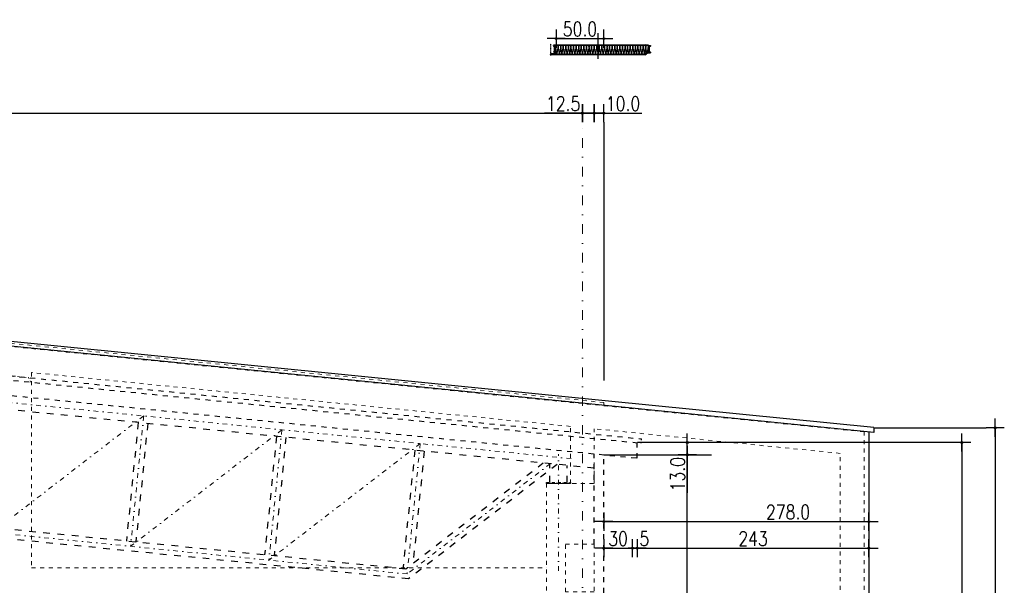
# Model space of a CAD drawing. Header units: millimetres. Extents: x 22865 to 60762, y -18816 to 15611.
# Tile 78 of 256: x 29969 to 31001, y 2298 to 2891. Entities that reach past the tile are written whole.
import ezdxf

# ---------------------------------------------------------------- set-up
doc = ezdxf.new("R2010")
doc.units = ezdxf.units.MM
for name, pattern in [('1_12', [3, 1, -1, 0, -1]), ('1_OTDI', [0]), ('DASHDOT', [1, 0.5, -0.25, 0, -0.25]), ('DASHED', [15, 7, -8]), ('SOLID', [0])]:
    doc.linetypes.add(name, pattern=pattern)
for name, color, linetype in [('18', 1, 'Continuous'), ('2', 7, 'Continuous'), ('_wym', 1, 'Continuous'), ('bramy przemyslowe', 5, 'Continuous'), ('plyty warstwowe PIR', 200, 'Continuous'), ('RAHM3', 2, 'SOLID'), ('SCIANY+ELEM-NIEWIDOCZNE', 250, 'DASHED'), ('widokowa', 2, 'Continuous'), ('WYMIARY', 6, 'Continuous')]:
    doc.layers.add(name, color=color, linetype=linetype)
doc.layers.add('CIENKA', color=1, linetype='Continuous', lineweight=13)
doc.layers.add('projekt', color=6, linetype='Continuous', lineweight=9)
doc.layers.add('OSIE SCIAN', color=151, linetype='Continuous', lineweight=18, plot=False)
doc.layers.add('sciany ppozarowe', color=10, linetype='Continuous', lineweight=18, plot=False)
doc.styles.add('1-100', font='simplex.shx', dxfattribs={"width": 0.8, "height": 15})
doc.styles.add('BIKWYM', font='BIKROMSW.SHX', dxfattribs={"width": 0.8})
doc.dimstyles.new('1-100', dxfattribs={"dimscale": 0.5, "dimtxt": 100, "dimasz": 1, "dimexe": 0.18, "dimexo": 0.0625, "dimgap": 5, "dimtad": 1, "dimdec": 1, "dimzin": 0, "dimdsep": 46, "dimtxsty": '1-100', "dimblk1": 'K', "dimblk2": 'K', "dimsah": 1, "dimcen": 0.09, "dimse1": 1, "dimse2": 1, "dimadec": 0, "dimazin": 0, "dimtfac": 1, "dimtdec": 1, "dimtofl": 0, "dimtmove": 0, "dimatfit": 3, "dimldrblk": 'K', "dimfxl": 0, "dimtolj": 1, "dimtzin": 0, "dimarcsym": 0})
doc.dimstyles.new('BS_KR_5', dxfattribs={"dimscale": 0.5, "dimtxt": 25, "dimasz": 25, "dimexe": 15, "dimexo": 10, "dimgap": 0, "dimtad": 0, "dimdec": 0, "dimrnd": 0.5, "dimzin": 9, "dimdsep": 46, "dimtxsty": 'BIKWYM', "dimblk": 'OBLIQUE', "dimcen": 0, "dimdle": 15, "dimclrd": 1, "dimclre": 1, "dimclrt": 2, "dimadec": 0, "dimazin": 0, "dimtfac": 0.033333, "dimtdec": 0, "dimtmove": 0, "dimatfit": 3, "dimfxl": 0, "dimtvp": 0.8, "dimtolj": 1, "dimarcsym": 0})

# ---------------------------------------------------------------- blocks, each defined once
blk = doc.blocks.new('_Oblique')
at = {"layer": '2', "color": 0, "lineweight": -2}
blk.add_line((-0.5, -0.5), (0.5, 0.5), dxfattribs=at)
blk = doc.blocks.new('*D1533')
at = {"layer": '_wym', "color": 1, "lineweight": -2}
for p, q in [((10038, -15590), (9023, -15590)), ((9031, -15550), (9031, -15597)), ((10030, -15550), (10030, -15597))]:
    blk.add_line(p, q, dxfattribs=at)
at = {"layer": '_wym', "color": 1, "linetype": 'ByBlock', "lineweight": -2, "xscale": 12.5, "yscale": 12.5, "zscale": 12.5, "rotation": 180}
blk.add_blockref('_Oblique', (9031, -15590), dxfattribs=at)
at = {"layer": '_wym', "color": 1, "linetype": 'ByBlock', "lineweight": -2, "xscale": 12.5, "yscale": 12.5, "zscale": 12.5}
blk.add_blockref('_Oblique', (10030, -15590), dxfattribs=at)
at = {"layer": '_wym', "color": 2, "insert": (9530, -15600), "char_height": 12.5, "attachment_point": 5, "style": 'BIKWYM'}
blk.add_mtext('\\A1;szerokość modularna 1000', dxfattribs=at)
blk = doc.blocks.new('K')
for p, q in [((-19.1, 0), (19.1, 0)), ((0, -19.1), (0, 19.1))]:
    blk.add_line(p, q)
blk.add_circle((0, 0), 2.02)
blk = doc.blocks.new('*D1595')
at = {"layer": 'bramy przemyslowe', "color": 0, "lineweight": -2, "ltscale": 0.2}
blk.add_line((30531.8, 2871.3), (30580.8, 2871.3), dxfattribs=at)
at = {"layer": 'bramy przemyslowe', "color": 0, "linetype": 'ByBlock', "lineweight": -2, "xscale": 0.5, "yscale": 0.5, "zscale": 0.5, "rotation": 180}
blk.add_blockref('K', (30531.3, 2871.3), dxfattribs=at)
at = {"layer": 'bramy przemyslowe', "color": 0, "linetype": 'ByBlock', "lineweight": -2, "xscale": 0.5, "yscale": 0.5, "zscale": 0.5}
blk.add_blockref('K', (30581.3, 2871.3), dxfattribs=at)
at = {"layer": 'bramy przemyslowe', "color": 0, "ltscale": 0.2, "insert": (30556.3, 2881.3), "char_height": 15, "attachment_point": 5, "style": '1-100'}
blk.add_mtext('\\A1;50.0', dxfattribs=at)
blk = doc.blocks.new('*D1681')
at = {"layer": 'WYMIARY', "color": 0, "lineweight": -2}
blk.add_line((30956.7, 2447), (30956.7, 1804.5), dxfattribs=at)
at = {"layer": 'WYMIARY', "color": 0, "linetype": 'ByBlock', "lineweight": -2, "xscale": 0.5, "yscale": 0.5, "zscale": 0.5}
for p, rotation in [((30956.7, 2447.5), 90), ((30956.7, 1804), 270)]:
    blk.add_blockref('K', p, dxfattribs=dict(at, rotation=rotation))
at = {"layer": 'WYMIARY', "color": 0, "ltscale": 0.2, "insert": (30946.7, 2125.7), "char_height": 15, "attachment_point": 5, "rotation": 90, "style": '1-100'}
blk.add_mtext('\\A1;643.5', dxfattribs=at)
blk = doc.blocks.new('*D1684')
at = {"layer": 'WYMIARY', "color": 0, "lineweight": -2}
blk.add_line((28769.3, 2793.1), (30558.3, 2793.1), dxfattribs=at)
at = {"layer": 'WYMIARY', "color": 0, "linetype": 'ByBlock', "lineweight": -2, "xscale": 0.5, "yscale": 0.5, "zscale": 0.5, "rotation": 180}
blk.add_blockref('K', (28768.8, 2793.1), dxfattribs=at)
at = {"layer": 'WYMIARY', "color": 0, "linetype": 'ByBlock', "lineweight": -2, "xscale": 0.5, "yscale": 0.5, "zscale": 0.5}
blk.add_blockref('K', (30558.8, 2793.1), dxfattribs=at)
at = {"layer": 'WYMIARY', "color": 0, "ltscale": 0.2, "insert": (29663.8, 2803.1), "char_height": 15, "attachment_point": 5, "style": '1-100'}
blk.add_mtext('\\A1;1790.0', dxfattribs=at)
blk = doc.blocks.new('*D1687')
at = {"layer": 'WYMIARY', "color": 0, "lineweight": -2}
for p, q in [((30558.8, 2793.1), (30519, 2793.1)), ((30559.3, 2793.1), (30570.8, 2793.1))]:
    blk.add_line(p, q, dxfattribs=at)
at = {"layer": 'WYMIARY', "color": 0, "linetype": 'ByBlock', "lineweight": -2, "xscale": 0.5, "yscale": 0.5, "zscale": 0.5, "rotation": 180}
blk.add_blockref('K', (30558.8, 2793.1), dxfattribs=at)
at = {"layer": 'WYMIARY', "color": 0, "linetype": 'ByBlock', "lineweight": -2, "xscale": 0.5, "yscale": 0.5, "zscale": 0.5}
blk.add_blockref('K', (30571.3, 2793.1), dxfattribs=at)
at = {"layer": 'WYMIARY', "color": 0, "ltscale": 0.2, "insert": (30538.7, 2803.1), "char_height": 15, "attachment_point": 5, "style": '1-100'}
blk.add_mtext('\\A1;12.5', dxfattribs=at)
blk = doc.blocks.new('*D1688')
at = {"layer": 'WYMIARY', "color": 0, "lineweight": -2}
for p, q in [((30580.8, 2793.1), (30571.8, 2793.1)), ((30581.3, 2793.1), (30621.1, 2793.1))]:
    blk.add_line(p, q, dxfattribs=at)
at = {"layer": 'WYMIARY', "color": 0, "linetype": 'ByBlock', "lineweight": -2, "xscale": 0.5, "yscale": 0.5, "zscale": 0.5, "rotation": 180}
blk.add_blockref('K', (30571.3, 2793.1), dxfattribs=at)
at = {"layer": 'WYMIARY', "color": 0, "linetype": 'ByBlock', "lineweight": -2, "xscale": 0.5, "yscale": 0.5, "zscale": 0.5}
blk.add_blockref('K', (30581.3, 2793.1), dxfattribs=at)
at = {"layer": 'WYMIARY', "color": 0, "ltscale": 0.2, "insert": (30601.5, 2803.1), "char_height": 15, "attachment_point": 5, "style": '1-100'}
blk.add_mtext('\\A1;10.0', dxfattribs=at)
blk = doc.blocks.new('*D1695')
at = {"layer": 'WYMIARY', "color": 0, "lineweight": -2}
blk.add_line((30581.8, 2364.5), (30858.8, 2364.5), dxfattribs=at)
at = {"layer": 'WYMIARY', "color": 0, "linetype": 'ByBlock', "lineweight": -2, "xscale": 0.5, "yscale": 0.5, "zscale": 0.5, "rotation": 180}
blk.add_blockref('K', (30581.3, 2364.5), dxfattribs=at)
at = {"layer": 'WYMIARY', "color": 0, "linetype": 'ByBlock', "lineweight": -2, "xscale": 0.5, "yscale": 0.5, "zscale": 0.5}
blk.add_blockref('K', (30859.3, 2364.5), dxfattribs=at)
at = {"layer": 'WYMIARY', "color": 0, "ltscale": 0.2, "insert": (30774.5, 2374.5), "char_height": 15, "attachment_point": 5, "style": '1-100'}
blk.add_mtext('\\A1;278.0', dxfattribs=at)
blk = doc.blocks.new('*D1707')
at = {"layer": 'WYMIARY', "color": 0, "lineweight": -2}
for p, q in [((30668.9, 2435), (30668.9, 2447)), ((30668.9, 2434.5), (30668.9, 2394.7))]:
    blk.add_line(p, q, dxfattribs=at)
at = {"layer": 'WYMIARY', "color": 0, "linetype": 'ByBlock', "lineweight": -2, "xscale": 0.5, "yscale": 0.5, "zscale": 0.5}
for p, rotation in [((30668.9, 2447.5), 90), ((30668.9, 2434.5), 270)]:
    blk.add_blockref('K', p, dxfattribs=dict(at, rotation=rotation))
at = {"layer": 'WYMIARY', "color": 0, "ltscale": 0.2, "insert": (30658.9, 2414.3), "char_height": 15, "attachment_point": 5, "rotation": 90, "style": '1-100'}
blk.add_mtext('\\A1;13.0', dxfattribs=at)
blk = doc.blocks.new('*D1714')
at = {"layer": 'WYMIARY', "color": 0, "lineweight": -2}
blk.add_line((30581.8, 2336.7), (30610.8, 2336.7), dxfattribs=at)
at = {"layer": 'WYMIARY', "color": 0, "linetype": 'ByBlock', "lineweight": -2, "xscale": 0.5, "yscale": 0.5, "zscale": 0.5, "rotation": 180}
blk.add_blockref('K', (30581.3, 2336.7), dxfattribs=at)
at = {"layer": 'WYMIARY', "color": 0, "linetype": 'ByBlock', "lineweight": -2, "xscale": 0.5, "yscale": 0.5, "zscale": 0.5}
blk.add_blockref('K', (30611.3, 2336.7), dxfattribs=at)
at = {"layer": 'WYMIARY', "color": 0, "ltscale": 0.2, "insert": (30596.3, 2346.7), "char_height": 15, "attachment_point": 5, "style": '1-100'}
blk.add_mtext('\\A1;30', dxfattribs=at)
blk = doc.blocks.new('*D1715')
at = {"layer": 'WYMIARY', "color": 0, "lineweight": -2}
for p, q in [((30610.8, 2336.7), (30610.3, 2336.7)), ((30616.8, 2336.7), (30630.3, 2336.7))]:
    blk.add_line(p, q, dxfattribs=at)
at = {"layer": 'WYMIARY', "color": 0, "linetype": 'ByBlock', "lineweight": -2, "xscale": 0.5, "yscale": 0.5, "zscale": 0.5}
blk.add_blockref('K', (30611.3, 2336.7), dxfattribs=at)
at = {"layer": 'WYMIARY', "color": 0, "linetype": 'ByBlock', "lineweight": -2, "xscale": 0.5, "yscale": 0.5, "zscale": 0.5, "rotation": 180}
blk.add_blockref('K', (30616.3, 2336.7), dxfattribs=at)
at = {"layer": 'WYMIARY', "color": 0, "ltscale": 0.2, "insert": (30623.8, 2346.7), "char_height": 15, "attachment_point": 5, "style": '1-100'}
blk.add_mtext('\\A1;5', dxfattribs=at)
blk = doc.blocks.new('*D1716')
at = {"layer": 'WYMIARY', "color": 0, "lineweight": -2}
blk.add_line((30616.8, 2336.7), (30858.8, 2336.7), dxfattribs=at)
at = {"layer": 'WYMIARY', "color": 0, "linetype": 'ByBlock', "lineweight": -2, "xscale": 0.5, "yscale": 0.5, "zscale": 0.5, "rotation": 180}
blk.add_blockref('K', (30616.3, 2336.7), dxfattribs=at)
at = {"layer": 'WYMIARY', "color": 0, "linetype": 'ByBlock', "lineweight": -2, "xscale": 0.5, "yscale": 0.5, "zscale": 0.5}
blk.add_blockref('K', (30859.3, 2336.7), dxfattribs=at)
at = {"layer": 'WYMIARY', "color": 0, "ltscale": 0.2, "insert": (30737.8, 2346.7), "char_height": 15, "attachment_point": 5, "style": '1-100'}
blk.add_mtext('\\A1;243', dxfattribs=at)
blk = doc.blocks.new('*D1717')
at = {"layer": 'WYMIARY', "color": 0, "lineweight": -2}
blk.add_line((30668.9, 1841.5), (30668.9, 2434), dxfattribs=at)
at = {"layer": 'WYMIARY', "color": 0, "linetype": 'ByBlock', "lineweight": -2, "xscale": 0.5, "yscale": 0.5, "zscale": 0.5}
for p, rotation in [((30668.9, 2434.5), 90), ((30668.9, 1841), 270)]:
    blk.add_blockref('K', p, dxfattribs=dict(at, rotation=rotation))
at = {"layer": 'WYMIARY', "color": 0, "ltscale": 0.2, "insert": (30658.9, 2104.8), "char_height": 15, "attachment_point": 5, "rotation": 90, "style": '1-100'}
blk.add_mtext('\\A1;593.5', dxfattribs=at)
blk = doc.blocks.new('*D1721')
at = {"layer": 'WYMIARY', "color": 0, "lineweight": -2}
blk.add_line((30991.7, 2462.5), (30991.7, 1804.5), dxfattribs=at)
at = {"layer": 'WYMIARY', "color": 0, "linetype": 'ByBlock', "lineweight": -2, "xscale": 0.5, "yscale": 0.5, "zscale": 0.5}
for p, rotation in [((30991.7, 2463), 90), ((30991.7, 1804), 270)]:
    blk.add_blockref('K', p, dxfattribs=dict(at, rotation=rotation))
at = {"layer": 'WYMIARY', "color": 0, "ltscale": 0.2, "insert": (30981.7, 2133.5), "char_height": 15, "attachment_point": 5, "rotation": 90, "style": '1-100'}
blk.add_mtext('\\A1;659.0', dxfattribs=at)
blk = doc.blocks.new('*D1807')
at = {"layer": 'WYMIARY', "color": 0, "lineweight": -2}
blk.add_line((29981.8, 2266.3), (30520.8, 2266.3), dxfattribs=at)
at = {"layer": 'WYMIARY', "color": 0, "linetype": 'ByBlock', "lineweight": -2, "xscale": 0.5, "yscale": 0.5, "zscale": 0.5, "rotation": 180}
blk.add_blockref('K', (29981.3, 2266.3), dxfattribs=at)
at = {"layer": 'WYMIARY', "color": 0, "linetype": 'ByBlock', "lineweight": -2, "xscale": 0.5, "yscale": 0.5, "zscale": 0.5}
blk.add_blockref('K', (30521.3, 2266.3), dxfattribs=at)
at = {"layer": 'WYMIARY', "color": 0, "ltscale": 0.2, "insert": (30251.3, 2276.3), "char_height": 15, "attachment_point": 5, "style": '1-100'}
blk.add_mtext('\\A1;540', dxfattribs=at)
blk = doc.blocks.new('pl scienna 100mm')
at = {"layer": '18'}
h = blk.add_hatch(dxfattribs=at)
h.set_pattern_fill('ANSI38', color=9, scale=20, style=0)
h.set_pattern_definition([(45, (2477.0203, -1583.8588), (-1.76776695, 1.76776695), []), (135, (2477.0203, -1583.8588), (-5.30330086, 1.76776695), [6.25, -3.75])])
h.paths.add_polyline_path([(9001.6, -15511.7), (8995.7, -15512.4), (8995.7, -15460.5), (9001.6, -15461.8)])
blk.add_lwpolyline([(9986.6, -15461.7), (9992.9, -15461.4, 0.853677), (9993.2, -15457.9), (9989.5, -15456.9), (9978.7, -15456, -0.9572917), (9979, -15449), (9995.5, -15449, 1), (9995.5, -15443), (9967.2, -15443.3), (9941.8, -15443.3, 0.1989124), (9941, -15443.6), (9940.7, -15443.9, -0.1989124), (9940.3, -15444.1), (9889, -15444.1, -0.1989124), (9888.7, -15443.9), (9888.3, -15443.6, 0.1989124), (9887.5, -15443.3), (9862.2, -15443.3), (9836.8, -15443.3, 0.1989124), (9836, -15443.6), (9835.7, -15443.9, -0.1989124), (9835.3, -15444.1), (9784, -15444.1, -0.1989124), (9783.7, -15443.9), (9783.3, -15443.6, 0.1989124), (9782.5, -15443.3), (9757.2, -15443.3), (9731.8, -15443.3, 0.1989124), (9731, -15443.6), (9730.7, -15443.9, -0.1989124), (9730.3, -15444.1), (9679, -15444.1, -0.1989124), (9678.7, -15443.9), (9678.3, -15443.6, 0.1989124), (9677.5, -15443.3), (9652.2, -15443.3), (9626.8, -15443.3, 0.1989124), (9626, -15443.6), (9625.7, -15443.9, -0.1989124), (9625.3, -15444.1), (9588.5, -15444.1), (9580.3, -15444.1), (9579, -15443.8, -0.1989124), (9578.7, -15443.7), (9578.3, -15443.3, 0.1989124), (9577.5, -15443), (9552.2, -15443), (9526.8, -15443, 0.1989124), (9526, -15443.3), (9525.7, -15443.7, -0.1989124), (9525.3, -15443.8), (9488.5, -15443.8), (9474, -15443.8, -0.1989124), (9473.7, -15443.7), (9473.3, -15443.3, 0.1989124), (9472.5, -15443), (9447.2, -15443), (9421.8, -15443, 0.1989124), (9421, -15443.3), (9420.7, -15443.7, -0.1989124), (9420.3, -15443.8), (9369, -15443.8, -0.1989124), (9368.7, -15443.7), (9368.3, -15443.3, 0.1989124), (9367.5, -15443), (9342.2, -15443), (9316.8, -15443, 0.1989124), (9316, -15443.3), (9315.7, -15443.7, -0.1989124), (9315.3, -15443.8), (9264, -15443.8, -0.1989124), (9263.7, -15443.7), (9263.3, -15443.3, 0.1989124), (9262.5, -15443), (9237.2, -15443), (9211.8, -15443, 0.1989124), (9211, -15443.3), (9210.7, -15443.7, -0.1989124), (9210.3, -15443.8), (9159, -15443.8, -0.1989124), (9158.7, -15443.7), (9158.3, -15443.3, 0.1989124), (9157.5, -15443), (9132.2, -15443), (9106.8, -15443, 0.1989124), (9106, -15443.3), (9105.7, -15443.7, -0.1989124), (9105.3, -15443.8), (9054, -15443.8, -0.1989124), (9053.7, -15443.7), (9053.3, -15443.3, 0.1989124), (9052.5, -15443), (9004, -15443, 0.4142136), (9001.5, -15445.5), (9001.5, -15447.5, -0.4142136), (8999.5, -15449.5), (8981.5, -15449.5, 1), (8981.5, -15455.5), (8995.8, -15456.8, -0.3888787), (8997.6, -15458.8), (8997.6, -15458.8, 0.3394543), (8999.4, -15461.2), (9002.4, -15462), (9002.5, -15461.5), (8999.5, -15460.7, -0.3338045), (8998.1, -15458.8), (8998.1, -15458.8, 0.3895988), (8995.8, -15456.3), (8981.3, -15455, -0.957942), (8981.5, -15450), (8999.5, -15450, 0.4142136), (9002, -15447.5), (9002, -15445.5, -0.4142136), (9004, -15443.5), (9052.5, -15443.6, -0.1989124), (9052.9, -15443.8), (9053.2, -15444.1, 0.2015098), (9054, -15444.4), (9105.3, -15444.4, 0.1989124), (9106.1, -15444.1), (9106.4, -15443.8, -0.1989124), (9106.8, -15443.6), (9132.2, -15443.6), (9157.5, -15443.6, -0.1989124), (9157.9, -15443.8), (9158.2, -15444.1, 0.1989124), (9159, -15444.4), (9210.3, -15444.4, 0.1989124), (9211.1, -15444.1), (9211.4, -15443.8, -0.1989124), (9211.8, -15443.6), (9237.2, -15443.6), (9262.5, -15443.6, -0.1989124), (9262.9, -15443.8), (9263.2, -15444.1, 0.1989124), (9264, -15444.4), (9315.3, -15444.4, 0.1989124), (9316.1, -15444.1), (9316.4, -15443.8, -0.1989124), (9316.8, -15443.6), (9342.2, -15443.6), (9367.5, -15443.6, -0.1989124), (9367.9, -15443.8), (9368.2, -15444.1, 0.1989124), (9369, -15444.4), (9420.3, -15444.4, 0.1989124), (9421.1, -15444.1), (9421.4, -15443.8, -0.1989124), (9421.8, -15443.6), (9447.2, -15443.6), (9472.5, -15443.6, -0.1989124), (9472.9, -15443.8), (9473.2, -15444.1, 0.1989124), (9474, -15444.4), (9488.5, -15444.4), (9525.3, -15444.4, 0.1989124), (9526.1, -15444.1), (9526.4, -15443.8, -0.1989124), (9526.8, -15443.6), (9552.2, -15443.6), (9577.5, -15443.6, -0.1989124), (9577.9, -15443.8), (9578.2, -15444.1, 0.1989124), (9579, -15444.4), (9580.3, -15444.7), (9588.5, -15444.7), (9625.3, -15444.7, 0.1989124), (9626.1, -15444.4), (9626.4, -15444, -0.1989124), (9626.8, -15443.9), (9652.2, -15443.9), (9677.5, -15443.9, -0.1989124), (9677.9, -15444), (9678.2, -15444.4, 0.1989124), (9679, -15444.7), (9730.3, -15444.7, 0.1989124), (9731.1, -15444.4), (9731.4, -15444, -0.1989124), (9731.8, -15443.9), (9757.2, -15443.9), (9782.5, -15443.9, -0.1989124), (9782.9, -15444), (9783.2, -15444.4, 0.1989124), (9784, -15444.7), (9835.3, -15444.7, 0.1989124), (9836.1, -15444.4), (9836.4, -15444, -0.1989124), (9836.8, -15443.9), (9862.2, -15443.9), (9887.5, -15443.9, -0.1989124), (9887.9, -15444), (9888.2, -15444.4, 0.1989124), (9889, -15444.7), (9940.3, -15444.7, 0.1989124), (9941.1, -15444.4), (9941.4, -15444, -0.1989124), (9941.8, -15443.9), (9967.2, -15443.9), (9995.5, -15443.5, -1), (9995.5, -15448.5), (9979, -15448.5, 1), (9979, -15456.5), (9989.3, -15457.4), (9993.1, -15458.4, -0.853677), (9992.9, -15460.9), (9986.5, -15461.2)], format="xyb", close=True)
at = {"color": 3, "linetype": 'SOLID'}
blk.add_lwpolyline([(9986.5, -15512.3), (9986.5, -15512.3), (9992.9, -15512.7, -0.853677), (9993.1, -15515.1), (9989.3, -15516.1), (9979, -15517, 1), (9979, -15525), (9988.5, -15525, -0.2034295), (9989.9, -15525.6), (9999.7, -15534.8, 0.2034305), (10001.5, -15535.5), (10024.5, -15535.5, -0.8635922), (10025.5, -15542.4), (10022, -15541.8), (10014, -15542.6, -0.0243181), (10013.9, -15542.6, -0.0243181), (10013.8, -15542.6), (10005.8, -15541.8), (9997.6, -15542.6), (9989.5, -15541.8), (9981.3, -15542.6), (9973.3, -15541.8), (9965.1, -15542.6), (9957, -15541.8), (9948.8, -15542.6), (9940.8, -15541.8), (9932.6, -15542.6), (9924.5, -15541.8), (9916.3, -15542.6), (9908.3, -15541.8), (9900.1, -15542.6), (9892, -15541.8), (9883.8, -15542.6), (9875.8, -15541.8), (9867.6, -15542.6), (9859.5, -15541.8), (9851.3, -15542.6), (9843.3, -15541.8), (9835.1, -15542.6), (9827, -15541.8), (9818.8, -15542.6), (9810.8, -15541.8), (9802.6, -15542.6), (9794.5, -15541.8), (9786.3, -15542.6), (9778.3, -15541.8), (9770.1, -15542.6), (9762, -15541.8), (9753.8, -15542.6), (9745.8, -15541.8), (9737.6, -15542.6), (9729.5, -15541.8), (9721.3, -15542.6), (9713.3, -15541.8), (9705.1, -15542.6), (9697, -15541.8), (9688.8, -15542.6), (9680.8, -15541.8), (9672.6, -15542.6), (9664.5, -15541.8), (9656.3, -15542.6), (9648.3, -15541.8), (9640.1, -15542.6), (9632, -15541.8), (9624, -15542.6), (9620.5, -15542.3), (9615.8, -15541.8), (9612.3, -15542), (9605, -15542.4), (9597, -15541.6), (9588.9, -15542.4), (9580.8, -15541.6), (9572.5, -15542.4), (9564.5, -15541.6), (9556.4, -15542.4), (9548.3, -15541.6), (9540.1, -15542.4), (9532, -15541.6), (9523.8, -15542.4), (9515.8, -15541.6), (9507.6, -15542.4), (9499.5, -15541.6), (9491.3, -15542.4), (9483.3, -15541.6), (9475.1, -15542.4), (9467, -15541.6), (9458.8, -15542.4), (9450.8, -15541.6), (9442.6, -15542.4), (9434.5, -15541.6), (9426.3, -15542.4), (9418.3, -15541.6), (9410.1, -15542.4), (9402, -15541.6), (9393.8, -15542.4), (9385.8, -15541.6), (9377.6, -15542.4), (9369.5, -15541.6), (9361.3, -15542.4), (9353.3, -15541.6), (9345.1, -15542.4), (9337, -15541.6), (9328.8, -15542.4), (9320.8, -15541.6), (9312.6, -15542.4), (9304.5, -15541.6), (9296.3, -15542.4), (9288.3, -15541.6), (9280.1, -15542.4), (9272, -15541.6), (9263.8, -15542.4), (9255.8, -15541.6), (9247.6, -15542.4), (9239.5, -15541.6), (9231.3, -15542.4), (9223.3, -15541.6), (9215.1, -15542.4), (9207, -15541.6), (9198.8, -15542.4), (9190.8, -15541.6), (9182.6, -15542.4), (9174.5, -15541.6), (9166.3, -15542.4), (9158.3, -15541.6), (9150.1, -15542.4), (9142, -15541.6), (9134, -15542.4, -0.0243181), (9133.9, -15542.4, -0.0243181), (9133.8, -15542.4), (9125.8, -15541.6), (9117.6, -15542.4), (9109.5, -15541.6), (9101.5, -15542.4, 0.0173995), (9101.4, -15542.4, -0.1320589), (9101.3, -15542.4), (9093.3, -15541.6), (9085.1, -15542.4), (9077, -15541.6), (9069, -15542.4, -0.0326102), (9068.9, -15542.4, -0.1971734), (9068.8, -15542.4), (9060.8, -15541.6), (9052.6, -15542.4), (9044.5, -15541.6), (9036, -15542.5), (9034.5, -15542.5, -0.4142136), (9032, -15540), (9032, -15536.5, 0.4142136), (9029.5, -15534), (9022, -15534, -0.4142136), (9020, -15532), (9020, -15526, 0.4142136), (9017.5, -15523.5), (9009, -15523.5, -0.1622777), (9008.4, -15523.3, 0.3322348), (9006.6, -15523.3, -0.1622777), (9006, -15523.5), (8981.5, -15523.5, -0.9579434), (8981.3, -15518.5), (8995.8, -15517.2, 0.3888787), (8998.1, -15514.7), (8998.1, -15514.7, -0.3338045), (8999.5, -15512.8), (9002.5, -15512), (9002.4, -15511.5), (8999.4, -15512.3, 0.3394543), (8997.6, -15514.7), (8997.6, -15514.7, -0.3888787), (8995.8, -15516.7), (8981.3, -15518, 0.9572917), (8981.5, -15524), (9006.2, -15524, 0.1826758), (9006.9, -15523.7, -0.373318), (9008.2, -15523.7, 0.1826758), (9008.9, -15524), (9017.5, -15524, -0.4142136), (9019.5, -15526), (9019.5, -15532, 0.4142136), (9022, -15534.5), (9029.5, -15534.5, -0.4142136), (9031.5, -15536.5), (9031.5, -15540, 0.4142136), (9034.5, -15543), (9036, -15543), (9044.5, -15542.2), (9052.6, -15543), (9060.8, -15542.2), (9068.7, -15543, 0.0244624), (9068.9, -15543, 0.0243181), (9069, -15543), (9077, -15542.2), (9085.1, -15543), (9093.3, -15542.2), (9101.2, -15543, 0.0432975), (9101.4, -15543, 0.0798791), (9101.5, -15543), (9109.5, -15542.2), (9117.6, -15543), (9125.8, -15542.2), (9133.7, -15543, 0.0243181), (9133.9, -15543, 0.0243181), (9134, -15543), (9142, -15542.2), (9150.1, -15543), (9158.3, -15542.2), (9166.2, -15543), (9174.5, -15542.2), (9182.6, -15543), (9190.8, -15542.2), (9198.7, -15543), (9207, -15542.2), (9215.1, -15543), (9223.3, -15542.2), (9231.2, -15543), (9239.5, -15542.2), (9247.6, -15543), (9255.8, -15542.2), (9263.7, -15543), (9272, -15542.2), (9280.1, -15543), (9288.3, -15542.2), (9296.2, -15543), (9304.5, -15542.2), (9312.6, -15543), (9320.8, -15542.2), (9328.7, -15543), (9337, -15542.2), (9345.1, -15543), (9353.3, -15542.2), (9361.2, -15543), (9369.5, -15542.2), (9377.6, -15543), (9385.8, -15542.2), (9393.7, -15543), (9402, -15542.2), (9410.1, -15543), (9418.3, -15542.2), (9426.2, -15543), (9434.5, -15542.2), (9442.6, -15543), (9450.8, -15542.2), (9458.7, -15543), (9467, -15542.2), (9475.1, -15543), (9483.3, -15542.2), (9491.2, -15543), (9499.5, -15542.2), (9507.6, -15543), (9515.8, -15542.2), (9523.7, -15543), (9532, -15542.2), (9540.1, -15543), (9548.3, -15542.2), (9556.4, -15543), (9564.5, -15542.2), (9572.5, -15543), (9580.8, -15542.2), (9588.9, -15543), (9597, -15542.2), (9605, -15543), (9612.3, -15542.6), (9615.8, -15542.4), (9620.5, -15542.9), (9623.7, -15543.2), (9632, -15542.4), (9640.1, -15543.2), (9648.3, -15542.4), (9656.2, -15543.2), (9664.5, -15542.4), (9672.6, -15543.2), (9680.8, -15542.4), (9688.7, -15543.2), (9697, -15542.4), (9705.1, -15543.2), (9713.3, -15542.4), (9721.2, -15543.2), (9729.5, -15542.4), (9737.6, -15543.2), (9745.8, -15542.4), (9753.7, -15543.2), (9762, -15542.4), (9770.1, -15543.2), (9778.3, -15542.4), (9786.2, -15543.2), (9794.5, -15542.4), (9802.6, -15543.2), (9810.8, -15542.4), (9818.7, -15543.2), (9827, -15542.4), (9835.1, -15543.2), (9843.3, -15542.4), (9851.2, -15543.2), (9859.5, -15542.4), (9867.6, -15543.2), (9875.8, -15542.4), (9883.7, -15543.2), (9892, -15542.4), (9900.1, -15543.2), (9908.3, -15542.4), (9916.2, -15543.2), (9924.5, -15542.4), (9932.6, -15543.2), (9940.8, -15542.4), (9948.7, -15543.2), (9957, -15542.4), (9965.1, -15543.2), (9973.3, -15542.4), (9981.2, -15543.2), (9989.5, -15542.4), (9997.6, -15543.2), (10005.8, -15542.4), (10013.7, -15543.2, 0.0243181), (10013.9, -15543.2, 0.0243181), (10014, -15543.2), (10022, -15542.4), (10025.2, -15543, 0.9226623), (10024.5, -15535), (10001.5, -15535, -0.2034372), (10000.1, -15534.4), (9990.3, -15525.3, 0.2034321), (9988.5, -15524.5), (9979, -15524.5, -1), (9979, -15517.5), (9989.5, -15516.6), (9993.2, -15515.6, 0.853677), (9992.9, -15512.2), (9986.6, -15511.8), (9986.5, -15512.3)], format="xyb", dxfattribs=at)
at = {"layer": '18'}
for p, q in [((9980.5, -15461.5), (9986.5, -15461.2)), ((9980.6, -15462), (9980.5, -15461.5)), ((9986.6, -15461.7), (9980.6, -15462)), ((9980.5, -15512), (9980.6, -15511.5)), ((9986.5, -15512.3), (9980.5, -15512)), ((9980.6, -15511.5), (9986.6, -15511.8))]:
    blk.add_line(p, q, dxfattribs=at)
at = {"layer": '18', "color": 9}
blk.add_line((9991.5, -15461.4), (9991.5, -15512.1), dxfattribs=at)
for points in [[(9006.2, -15453.7), (9016.7, -15523.5)], [(9019.5, -15524.4), (9031.5, -15458.7), (9045.1, -15527.5), (9058.5, -15458.7), (9072.1, -15527.5), (9085.5, -15458.7), (9099.1, -15527.5), (9112.5, -15458.7), (9126.1, -15527.5), (9139.5, -15458.7), (9153.1, -15527.5), (9166.5, -15458.7), (9180, -15527.5), (9193.5, -15458.7), (9207, -15527.5), (9220.5, -15458.7), (9234, -15527.5), (9247.5, -15458.7), (9261, -15527.5), (9274.5, -15458.7), (9288, -15527.5), (9301.5, -15458.7), (9315, -15527.5), (9328.5, -15458.7), (9342, -15527.5), (9355.5, -15458.7), (9369, -15527.5), (9382.5, -15458.7), (9396, -15527.5), (9409.5, -15458.7), (9423, -15527.5), (9436.5, -15458.7), (9450.1, -15527.5), (9463.5, -15458.7), (9477, -15527.5), (9490.5, -15458.7), (9504, -15527.5), (9517.5, -15458.7), (9531, -15527.5), (9544.5, -15458.7), (9558, -15527.5), (9571.5, -15458.7), (9585, -15527.5), (9598.5, -15458.7), (9612, -15527.5), (9625.5, -15458.7), (9639, -15527.5), (9652.5, -15458.7), (9666, -15527.5), (9679.5, -15458.7), (9693, -15527.5), (9706.5, -15458.7), (9720, -15527.5), (9733.5, -15458.7), (9747, -15527.5), (9760.5, -15458.7), (9774, -15527.5), (9787.5, -15458.7), (9801, -15527.5), (9814.5, -15458.7), (9828, -15527.5), (9841.5, -15458.7), (9855, -15527.5), (9868.5, -15458.7), (9882, -15527.5), (9895.5, -15458.7), (9909, -15527.5), (9922.5, -15458.7), (9936, -15527.5), (9949.5, -15458.7), (9963, -15527.5), (9977.4, -15456.2), (9982.6, -15511.6)], [(9982.8, -15512.1), (9984.9, -15516.5)], [(9988.9, -15525.1), (9990, -15527.5), (9990.6, -15526.3)]]:
    blk.add_lwpolyline(points, dxfattribs=at)
for centre, major_axis, ratio, start_param, end_param in [((9018, -15458.7), (-11.4, -8.3), 0.8883742, 2.4587966, 5.2070301), ((9045, -15458.7), (0, -13.6), 0.9918367, 1.5707963, 4.712389), ((9072, -15458.7), (0, -13.6), 0.9918367, 1.5707963, 4.712389), ((9099, -15458.7), (0, -13.6), 0.9918367, 1.5707963, 4.712389), ((9126, -15458.7), (0, -13.6), 0.9918367, 1.5707963, 4.712389), ((9153, -15458.7), (0, -13.6), 0.9918367, 1.5707963, 4.712389), ((9288, -15458.7), (0, -13.6), 0.9918367, 1.5707963, 4.712389), ((9315, -15458.7), (0, -13.6), 0.9918367, 1.5707963, 4.712389), ((9342, -15458.7), (0, -13.6), 0.9918367, 1.5707963, 4.712389), ((9369, -15458.7), (0, -13.6), 0.9918367, 1.5707963, 4.712389), ((9396, -15458.7), (0, -13.6), 0.9918367, 1.5707963, 4.712389), ((9423, -15458.7), (0, -13.6), 0.9918367, 1.5707963, 3.0218409), ((9450, -15458.7), (0, -13.6), 0.9918367, 1.5707963, 4.712389), ((9504, -15458.7), (0, -13.6), 0.9918367, 1.5707963, 4.712389), ((9531, -15458.7), (0, -13.6), 0.9918367, 1.5707963, 4.712389), ((9666, -15458.7), (0, -13.6), 0.9918367, 1.5707963, 4.712389), ((9693, -15458.7), (0, -13.6), 0.9918367, 1.5707963, 4.712389), ((9720, -15458.7), (0, -13.6), 0.9918367, 1.5707963, 4.712389), ((9747, -15458.7), (0, -13.6), 0.9918367, 1.5707963, 4.712389), ((9774, -15458.7), (0, -13.6), 0.9918367, 1.5707963, 4.712389), ((9801, -15458.7), (0, -13.6), 0.9918367, 1.5707963, 3.0218409), ((9828, -15458.7), (0, -13.6), 0.9918367, 1.5707963, 4.712389), ((9882, -15458.7), (0, -13.6), 0.9918367, 1.5707963, 4.712389), ((9909, -15458.7), (0, -13.6), 0.9918367, 1.5707963, 4.712389), ((9031.6, -15527.5), (0, -13.6), 0.9918367, 0.052819, 1.5707963), ((9058.6, -15527.5), (0, -13.6), 0.9918367, 4.712389, 7.8539816), ((9085.6, -15527.5), (0, -13.6), 0.9918367, 4.712389, 7.8539816), ((9112.6, -15527.5), (0, -13.6), 0.9918367, -1.5707963, 1.5707963), ((9139.6, -15527.5), (0, -13.6), 0.9918367, 4.712389, 7.8539816), ((9166.6, -15527.5), (0, -13.6), 0.9918367, 4.712389, 6.2819724), ((9274.5, -15527.5), (0, -13.6), 0.9918367, -1.5707963, 1.5707963), ((9301.5, -15527.5), (0, -13.6), 0.9918367, 4.712389, 7.8539816), ((9328.5, -15527.5), (0, -13.6), 0.9918367, 4.712389, 7.8539816), ((9355.5, -15527.5), (0, -13.6), 0.9918367, -1.5707963, 1.5707963), ((9382.5, -15527.5), (0, -13.6), 0.9918367, 4.712389, 7.8539816), ((9409.5, -15527.5), (0, -13.6), 0.9918367, 4.712389, 6.2819724), ((9436.6, -15527.5), (0, -13.6), 0.9918367, -1.5707963, 1.5707963), ((9598.5, -15527.5), (0, -13.6), 0.9918367, -1.5707963, 1.5707963), ((9625.5, -15527.5), (0, -13.6), 0.9918367, 4.712389, 7.8539816), ((9652.5, -15527.5), (0, -13.6), 0.9918367, 4.712389, 7.8539816), ((9679.5, -15527.5), (0, -13.6), 0.9918367, -1.5707963, 1.5707963), ((9706.5, -15527.5), (0, -13.6), 0.9918367, 4.712389, 7.8539816), ((9733.5, -15527.5), (0, -13.6), 0.9918367, 4.712389, 6.2819724), ((9760.5, -15527.5), (0, -13.6), 0.9918367, -1.5707963, 1.5707963), ((9841.5, -15527.5), (0, -13.6), 0.9918367, 4.712389, 7.8539816), ((9868.5, -15527.5), (0, -13.6), 0.9918367, 4.712389, 7.8539816), ((9895.5, -15527.5), (0, -13.6), 0.9918367, -1.5707963, 1.5707963), ((9922.5, -15527.5), (0, -13.6), 0.9918367, 4.712389, 7.8539816), ((9949.5, -15527.5), (0, -13.6), 0.9918367, 4.712389, 6.2819724), ((9976.5, -15527.5), (0, -13.6), 0.9918367, -1.5707963, 1.5707963)]:
    blk.add_ellipse(centre, major_axis=major_axis, ratio=ratio, start_param=start_param, end_param=end_param, dxfattribs=at)
at = {"layer": '18', "color": 9, "extrusion": (0, 0, -1)}
for centre, start_param, end_param in [((9180, -15458.7), 1.5707963, 4.712389), ((9207, -15458.7), 1.5707963, 4.712389), ((9234, -15458.7), 1.5707963, 4.712389), ((9261, -15458.7), 1.5707963, 4.712389), ((9288, -15458.7), 1.5707963, 4.712389), ((9315, -15458.7), 1.5707963, 2.6216331), ((9423, -15458.7), 1.5707963, 4.712389), ((9450, -15458.7), 1.5707963, 4.712389), ((9477, -15458.7), 1.5707963, 4.712389), ((9558, -15458.7), 1.5707963, 4.712389), ((9585, -15458.7), 1.5707963, 4.712389), ((9612, -15458.7), 1.5707963, 4.712389), ((9639, -15458.7), 1.5707963, 4.712389), ((9666, -15458.7), 1.5707963, 4.712389), ((9693, -15458.7), 1.5707963, 2.6216331), ((9801, -15458.7), 1.5707963, 4.712389), ((9828, -15458.7), 1.5707963, 4.712389), ((9855, -15458.7), 1.5707963, 4.712389), ((9936, -15458.7), 1.5707963, 4.712389), ((9963, -15458.7), 1.5707963, 4.2395566), ((9990, -15458.7), 2.4138534, 3.7383807), ((9166.5, -15527.5), 4.712389, 6.2819724), ((9193.5, -15527.5), 4.712389, 7.8539816), ((9220.5, -15527.5), 4.712389, 7.8539816), ((9247.5, -15527.5), -1.5707963, 1.5707963), ((9274.5, -15527.5), 4.712389, 7.8539816), ((9301.5, -15527.5), -0.5286497, 1.5707963), ((9409.5, -15527.5), 4.712389, 6.2819724), ((9436.5, -15527.5), 4.712389, 7.8539816), ((9463.5, -15527.5), 4.712389, 7.8539816), ((9490.5, -15527.5), -1.5707963, 1.5707963), ((9517.5, -15527.5), 4.712389, 7.8539816), ((9517.5, -15527.5), 4.712389, 7.8539816), ((9544.5, -15527.5), 4.712389, 7.8539816), ((9544.5, -15527.5), -0.5286497, 1.5707963), ((9571.5, -15527.5), -1.5707963, 1.5707963), ((9598.5, -15527.5), 4.712389, 7.8539816), ((9625.5, -15527.5), -0.5286497, 1.5707963), ((9733.5, -15527.5), 4.712389, 6.2819724), ((9760.5, -15527.5), 4.712389, 7.8539816), ((9787.5, -15527.5), 4.712389, 7.8539816), ((9814.5, -15527.5), -1.5707963, 1.5707963), ((9841.5, -15527.5), 4.712389, 7.8539816), ((9868.5, -15527.5), -0.5286497, 1.5707963), ((9949.5, -15527.5), 4.712389, 6.2819724), ((9976.5, -15527.5), 4.712389, 7.8539816), ((10003.5, -15527.5), 5.3426254, 7.8539816), ((10030.5, -15527.5), 0.2182298, 0.9405602)]:
    blk.add_ellipse(centre, major_axis=(0, -13.6), ratio=0.9918367, start_param=start_param, end_param=end_param, dxfattribs=at)
at = {"layer": '2', "linetype": 'DASHDOT'}
for p, q in [((9030.5, -15434.2), (9030.5, -15553)), ((10030, -15429.2), (10030, -15553.1))]:
    blk.add_line(p, q, dxfattribs=at)
at = {"layer": 'RAHM3'}
for p, q in [((8995.7, -15456.8), (8995.7, -15516.7)), ((9001.6, -15461.8), (9001.6, -15511.7))]:
    blk.add_line(p, q, dxfattribs=at)
at = {"layer": '_wym'}
dim = blk.add_linear_dim(base=(9030.5, -15589.7), p1=(10030, -15545.2), p2=(9030.5, -15545.2), text='szerokość modularna 1000', dimstyle='BS_KR_5', dxfattribs=at)
dim.commit()
dim.dimension.update_dxf_attribs({"geometry": '*D1533', "text_midpoint": (9530.3, -15599.7)})

msp = doc.modelspace()

# ---------------------------------------------------------------- linework, layer by layer
at = {"layer": '18', "color": 6}
for p, q in [((30586.31, 2490.95), (29443.82, 2605.2)), ((30586.31, 2485.95), (29443.32, 2600.25)), ((30864.31, 2463.15), (30586.31, 2490.95)), ((30864.31, 2458.15), (30586.31, 2485.95)), ((30864.31, 2463.15), (30864.31, 2458.15))]:
    msp.add_line(p, q, dxfattribs=at)
at = {"layer": 'bramy przemyslowe', "color": 3, "ltscale": 0.2}
msp.add_line((30575.31, 2849.93), (30575.31, 2877.15), dxfattribs=at)
at = {"layer": 'CIENKA', "color": 251, "linetype": 'DASHED'}
msp.add_line((30581.31, 2486.45), (30581.31, 2489.45), dxfattribs=at)
at = {"layer": 'OSIE SCIAN', "linetype": '1_12', "lineweight": 15, "ltscale": 10}
msp.add_line((30558.81, 1613.08), (30558.81, 2783.54), dxfattribs=at)
at = {"layer": 'OSIE SCIAN', "color": 250, "linetype": '1_12', "lineweight": 15, "ltscale": 5}
for p, q in [((30547.05, 2430.59), (28782.05, 2607.09)), ((30098.81, 2475.41), (29940.13, 2353.1)), ((30098.81, 2475.41), (30085.13, 2338.6)), ((30243.81, 2460.91), (30085.13, 2338.6)), ((30243.81, 2460.91), (30230.13, 2324.1)), ((30375.13, 2309.6), (28925.13, 2454.6)), ((30388.81, 2446.41), (30230.13, 2324.1)), ((30388.81, 2446.41), (30375.13, 2309.6)), ((30533.81, 2312.76), (30533.81, 2435.41)), ((30525.15, 2425.24), (30375.13, 2309.6))]:
    msp.add_line(p, q, dxfattribs=at)
at = {"layer": 'plyty warstwowe PIR', "linetype": 'DASHED', "lineweight": -2, "ltscale": 0.75}
for p, q in [((29442.64, 2569.17), (30620.82, 2451.35)), ((29951.13, 2513.8), (30620.38, 2446.88)), ((29949.54, 2497.88), (30616.31, 2431.2)), ((30616.31, 2431.2), (30616.31, 2447.28)), ((30571.31, 2340.95), (30571.31, 2435.7)), ((30581.31, 2165.95), (30581.31, 2434.7))]:
    msp.add_line(p, q, dxfattribs=at)
at = {"layer": 'plyty warstwowe PIR', "linetype": 'DASHED', "lineweight": -2, "ltscale": 0.2}
msp.add_line((30620.38, 2446.88), (30620.82, 2451.35), dxfattribs=at)
at = {"layer": 'projekt', "color": 1, "linetype": 'DASHED', "lineweight": 15, "ltscale": 0.6}
for p, q in [((30854.31, 1734.95), (30854.31, 2459.15)), ((30829.31, 1734.95), (30829.31, 2436.15)), ((30521.31, 2404.45), (30521.31, 1734.95)), ((30521.31, 2404.45), (30571.31, 2404.45))]:
    msp.add_line(p, q, dxfattribs=at)
msp.add_lwpolyline([(30541.31, 2340.95), (30571.31, 2340.95), (30571.31, 2290.95), (30541.31, 2290.95)], close=True, dxfattribs=at)
at = {"layer": 'sciany ppozarowe', "color": 251, "linetype": '1_OTDI', "lineweight": 15, "ltscale": 0.02}
msp.add_line((30521.31, 2404.45), (30546.31, 2404.45), dxfattribs=at)
at = {"layer": 'SCIANY+ELEM-NIEWIDOCZNE', "color": 250, "linetype": 'DASHED', "lineweight": 15, "ltscale": 0.6}
msp.add_line((30581.31, 2489.45), (28786.31, 2668.95), dxfattribs=at)
at = {"layer": 'SCIANY+ELEM-NIEWIDOCZNE', "color": 1, "linetype": 'DASHED', "lineweight": 15, "ltscale": 0.6}
for p, q in [((30854.31, 2458.78), (28786.31, 2665.58)), ((29981.31, 2520.95), (29981.31, 2315.95)), ((30546.31, 2464.45), (29981.31, 2520.95)), ((30546.31, 2404.45), (30546.31, 2464.45)), ((30571.31, 2404.45), (30571.31, 2461.95)), ((30829.31, 2436.15), (30571.31, 2461.95)), ((29981.31, 2315.95), (30521.31, 2315.95))]:
    msp.add_line(p, q, dxfattribs=at)
at = {"layer": 'SCIANY+ELEM-NIEWIDOCZNE', "color": 8}
for p, q in [((30571.31, 2420.63), (28781.31, 2599.63)), ((30093.09, 2468.45), (30080.65, 2344.07)), ((30373.65, 2314.77), (28927.6, 2459.37)), ((30103.04, 2467.45), (30090.6, 2343.07)), ((30376.6, 2304.42), (28922.65, 2449.82)), ((30238.09, 2453.95), (30225.65, 2329.57)), ((30248.04, 2452.95), (30235.6, 2328.57)), ((30383.09, 2439.45), (30370.65, 2315.07)), ((30393.04, 2438.45), (30381.25, 2320.63)), ((30517.9, 2425.97), (30373.65, 2314.77)), ((30532.4, 2424.52), (30376.6, 2304.42)), ((30524.81, 2405.45), (30524.81, 2425.28)), ((30542.81, 2405.45), (30542.81, 2423.48))]:
    msp.add_line(p, q, dxfattribs=at)
at = {"layer": 'SCIANY+ELEM-NIEWIDOCZNE', "color": 250, "linetype": 'DASHED', "lineweight": 15, "ltscale": 0.25}
for p in [(29951.58, 2518.28), (29980.64, 2510.85)]:
    msp.add_line(p, (29978.16, 2515.62), dxfattribs=at)
at = {"layer": 'SCIANY+ELEM-NIEWIDOCZNE', "color": 8, "ltscale": 0.4}
msp.add_lwpolyline([(30546.31, 2404.45), (30521.31, 2404.45), (30521.31, 2405.45), (30546.31, 2405.45)], close=True, dxfattribs=at)
at = {"layer": 'widokowa'}
msp.add_line((30859.31, 2458.65), (30859.31, 1803.95), dxfattribs=at)
at = {"layer": 'WYMIARY'}
for p, q in [((30581.31, 2783.54), (30581.31, 2512.57)), ((30864.31, 2462.95), (30982.17, 2462.95)), ((30947.17, 2447.45), (30616.61, 2447.45)), ((30581.31, 2434.45), (30694.38, 2434.45))]:
    msp.add_line(p, q, dxfattribs=at)

# ---------------------------------------------------------------- block references
at = {"layer": '_wym', "xscale": -0.1, "yscale": 0.1, "zscale": 0.1}
msp.add_blockref('pl scienna 100mm', (31528.34, 4408.9), dxfattribs=at)

# ---------------------------------------------------------------- dimensions: what is measured, and where the dimension line sits
at = {"layer": 'bramy przemyslowe', "color": 3, "ltscale": 0.2}
dim = msp.add_linear_dim(base=(30581.31, 2871.34), p1=(30531.33, 2871.02), p2=(30581.31, 2871.02), angle=180, dimstyle='1-100', dxfattribs=at)
dim.commit()
dim.dimension.update_dxf_attribs({"geometry": '*D1595', "text_midpoint": (30556.32, 2881.34)})
at = {"layer": 'WYMIARY'}
for base, p1, p2, angle, override, picture, middle in [((30558.81, 2793.1), (28768.81, 2770.75), (30558.81, 2770.75), 0, {"dimtxsty": '1-100', "dimldrblk": 'K'}, '*D1684', (29663.81, 2803.1)), ((30991.73, 1803.95), (30909.81, 2462.95), (30909.81, 1803.95), 90, {"dimtxsty": '1-100', "dimldrblk": 'K'}, '*D1721', (30981.73, 2133.45)), ((30956.73, 1803.95), (30874.81, 2447.45), (30874.81, 1803.95), 90, {"dimtxsty": '1-100', "dimldrblk": 'K'}, '*D1681', (30946.73, 2125.7)), ((30611.31, 2336.74), (30581.31, 2354.97), (30611.31, 2354.97), 180, {"dimdec": 0, "dimtxsty": '1-100', "dimldrblk": 'K'}, '*D1714', (30596.31, 2346.74)), ((30616.31, 2336.74), (30611.31, 2327.19), (30616.31, 2327.19), 180, {"dimdec": 0, "dimtxsty": '1-100', "dimldrblk": 'K'}, '*D1715', (30623.81, 2346.74)), ((30859.31, 2336.74), (30616.31, 2327.19), (30859.31, 2327.19), 180, {"dimdec": 0, "dimtxsty": '1-100', "dimldrblk": 'K'}, '*D1716', (30737.81, 2346.74))]:
    dim = msp.add_linear_dim(base=base, p1=p1, p2=p2, angle=angle, dimstyle='1-100', override=override, dxfattribs=at)
    dim.commit()
    dim.dimension.update_dxf_attribs({"geometry": picture, "text_midpoint": middle})
for base, p1, p2, angle, picture, middle in [((30571.31, 2793.1), (30558.81, 2039.3), (30571.31, 2039.3), 0, '*D1687', (30538.66, 2793.1)), ((30571.31, 2793.1), (30581.31, 2387.37), (30571.31, 2387.85), 0, '*D1688', (30601.45, 2793.1)), ((30668.94, 2447.45), (30660.17, 2434.45), (30660.17, 2447.45), 90, '*D1707', (30668.94, 2414.31)), ((30668.94, 2434.45), (30859.31, 1840.95), (30637.8, 2434.45), 90, '*D1717', (30668.94, 2104.76)), ((30859.31, 2364.53), (30581.31, 2324.31), (30859.31, 2325.28), 0, '*D1695', (30774.5, 2364.53))]:
    dim = msp.add_linear_dim(base=base, p1=p1, p2=p2, angle=angle, dimstyle='1-100', override={"dimtxsty": '1-100', "dimldrblk": 'K'}, dxfattribs=at)
    dim.commit()
    dim.dimension.update_dxf_attribs({"geometry": picture, "text_midpoint": middle, "dimtype": 160})
dim = msp.add_linear_dim(base=(30521.31, 2266.35), p1=(29981.31, 2413.89), p2=(30521.31, 2278.74), dimstyle='1-100', override={"dimdec": 0, "dimtxsty": '1-100', "dimldrblk": 'K'}, dxfattribs=at)
dim.commit()
dim.dimension.update_dxf_attribs({"geometry": '*D1807', "text_midpoint": (30251.31, 2276.35)})

doc.saveas('drawing.dxf')
